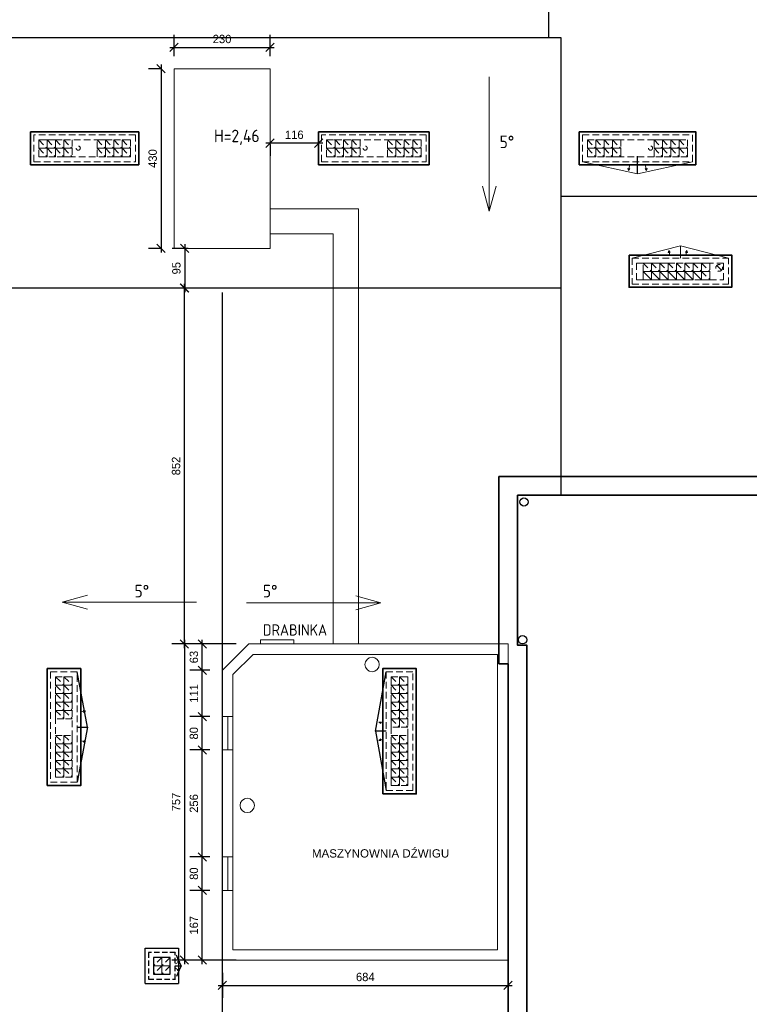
# Model space of a CAD drawing. Header units: millimetres. Extents: x 59723 to 73026, y -136 to 11642.
# Tile 7 of 11: x 65146 to 66893, y 7926 to 10283. Entities that reach past the tile are written whole.
import ezdxf

# ---------------------------------------------------------------- set-up
doc = ezdxf.new("R2010")
doc.units = ezdxf.units.MM
doc.header["$PDMODE"] = 3
doc.linetypes.add('DASHED', pattern=[19.05, 12.7, -6.35])
doc.linetypes.add('KRESKOWA_X2', pattern=[12, 8, -4])
for name, color, linetype, lineweight in [('_wymiary', 1, 'Continuous', 9), ('KOMINY', 43, 'Continuous', 15), ('meble', 230, 'Continuous', 13), ('opisy pom', 3, 'Continuous', 20), ('przerywana', 7, 'KRESKOWA_X2', 9), ('sciany', 4, 'Continuous', 50)]:
    doc.layers.add(name, color=color, linetype=linetype, lineweight=lineweight)
doc.layers.add('OBRYS SCIAN', color=7, linetype='Continuous')
doc.styles.add('ROMANS', font='ROMANS')
doc.styles.add('SYSTEM', font='TXT')
doc.dimstyles.new('Jacek2', dxfattribs={"dimscale": 2, "dimtxt": 10, "dimasz": 10, "dimexe": 15, "dimexo": 15, "dimgap": 5, "dimtad": 1, "dimdec": 0, "dimrnd": 0.5, "dimzin": 0, "dimdsep": 46, "dimtxsty": 'Standard', "dimblk": 'OBLIQUE', "dimcen": 0, "dimdle": 5, "dimadec": 1, "dimazin": 0, "dimtfac": 1, "dimtdec": 0, "dimtofl": 0, "dimtmove": 0, "dimatfit": 3, "dimfxl": 0, "dimtolj": 1, "dimtzin": 0, "dimarcsym": 0})

# ---------------------------------------------------------------- blocks, each defined once
blk = doc.blocks.new('_OBLIQUE')
at = {"color": 0, "linetype": 'ByBlock'}
blk.add_line((-0.5, -0.5), (0.5, 0.5), dxfattribs=at)
blk = doc.blocks.new('*D18')
at = {"layer": '_wymiary', "color": 0, "lineweight": -2}
for p, q in [((65631.8, 8001.7), (65631.8, 7941.3)), ((66315.7, 8001.7), (66315.7, 7941.3)), ((65621.8, 7971.3), (66325.7, 7971.3))]:
    blk.add_line(p, q, dxfattribs=at)
at = {"layer": 'Defpoints', "color": 0}
for p in [(65631.8, 8031.7), (66315.7, 8031.7), (66315.7, 7971.3)]:
    blk.add_point(p, dxfattribs=at)
at = {"layer": '_wymiary', "color": 0, "lineweight": -2, "xscale": 20, "yscale": 20, "zscale": 20, "rotation": 180}
blk.add_blockref('_OBLIQUE', (65631.8, 7971.3), dxfattribs=at)
at = {"layer": '_wymiary', "color": 0, "lineweight": -2, "xscale": 20, "yscale": 20, "zscale": 20}
blk.add_blockref('_OBLIQUE', (66315.7, 7971.3), dxfattribs=at)
at = {"layer": '_wymiary', "color": 0, "insert": (65973.8, 7991.3), "char_height": 20, "attachment_point": 5}
blk.add_mtext('\\A1;684', dxfattribs=at)
blk = doc.blocks.new('*D19')
at = {"layer": '_wymiary', "color": 0, "lineweight": -2}
for p, q in [((65583.4, 8021.7), (65583.4, 8208.8)), ((65601.7, 8198.8), (65553.4, 8198.8)), ((65601.7, 8031.7), (65553.4, 8031.7))]:
    blk.add_line(p, q, dxfattribs=at)
at = {"layer": 'Defpoints', "color": 0}
for p in [(65583.4, 8198.8), (65631.7, 8198.8), (65631.7, 8031.7)]:
    blk.add_point(p, dxfattribs=at)
at = {"layer": '_wymiary', "color": 0, "lineweight": -2, "xscale": 20, "yscale": 20, "zscale": 20}
for p, rotation in [((65583.4, 8198.8), 90), ((65583.4, 8031.7), 270)]:
    blk.add_blockref('_OBLIQUE', p, dxfattribs=dict(at, rotation=rotation))
at = {"layer": '_wymiary', "color": 0, "insert": (65563.4, 8115.2), "char_height": 20, "attachment_point": 5, "rotation": 90}
blk.add_mtext('\\A1;167', dxfattribs=at)
blk = doc.blocks.new('*D20')
at = {"layer": '_wymiary', "color": 0, "lineweight": -2}
for p, q in [((65601.8, 8278.8), (65553.4, 8278.8)), ((65583.4, 8188.8), (65583.4, 8288.8)), ((65601.7, 8198.8), (65553.4, 8198.8))]:
    blk.add_line(p, q, dxfattribs=at)
at = {"layer": 'Defpoints', "color": 0}
for p in [(65583.4, 8278.8), (65631.8, 8278.8), (65631.7, 8198.8)]:
    blk.add_point(p, dxfattribs=at)
at = {"layer": '_wymiary', "color": 0, "lineweight": -2, "xscale": 20, "yscale": 20, "zscale": 20}
for p, rotation in [((65583.4, 8278.8), 90), ((65583.4, 8198.8), 270)]:
    blk.add_blockref('_OBLIQUE', p, dxfattribs=dict(at, rotation=rotation))
at = {"layer": '_wymiary', "color": 0, "insert": (65563.4, 8238.8), "char_height": 20, "attachment_point": 5, "rotation": 90}
blk.add_mtext('\\A1;80', dxfattribs=at)
blk = doc.blocks.new('*D21')
at = {"layer": '_wymiary', "color": 0, "lineweight": -2}
for p, q in [((65601.8, 8534.8), (65553.4, 8534.8)), ((65583.4, 8268.8), (65583.4, 8544.8)), ((65601.8, 8278.8), (65553.4, 8278.8))]:
    blk.add_line(p, q, dxfattribs=at)
at = {"layer": 'Defpoints', "color": 0}
for p in [(65583.4, 8534.8), (65631.8, 8534.8), (65631.8, 8278.8)]:
    blk.add_point(p, dxfattribs=at)
at = {"layer": '_wymiary', "color": 0, "lineweight": -2, "xscale": 20, "yscale": 20, "zscale": 20}
for p, rotation in [((65583.4, 8534.8), 90), ((65583.4, 8278.8), 270)]:
    blk.add_blockref('_OBLIQUE', p, dxfattribs=dict(at, rotation=rotation))
at = {"layer": '_wymiary', "color": 0, "insert": (65563.4, 8406.8), "char_height": 20, "attachment_point": 5, "rotation": 90}
blk.add_mtext('\\A1;256', dxfattribs=at)
blk = doc.blocks.new('*D22')
at = {"layer": '_wymiary', "color": 0, "lineweight": -2}
for p, q in [((65601.8, 8614.8), (65553.4, 8614.8)), ((65583.4, 8524.8), (65583.4, 8624.8)), ((65601.8, 8534.8), (65553.4, 8534.8))]:
    blk.add_line(p, q, dxfattribs=at)
at = {"layer": 'Defpoints', "color": 0}
for p in [(65583.4, 8614.8), (65631.8, 8614.8), (65631.8, 8534.8)]:
    blk.add_point(p, dxfattribs=at)
at = {"layer": '_wymiary', "color": 0, "lineweight": -2, "xscale": 20, "yscale": 20, "zscale": 20}
for p, rotation in [((65583.4, 8614.8), 90), ((65583.4, 8534.8), 270)]:
    blk.add_blockref('_OBLIQUE', p, dxfattribs=dict(at, rotation=rotation))
at = {"layer": '_wymiary', "color": 0, "insert": (65563.4, 8574.8), "char_height": 20, "attachment_point": 5, "rotation": 90}
blk.add_mtext('\\A1;80', dxfattribs=at)
blk = doc.blocks.new('*D23')
at = {"layer": '_wymiary', "color": 0, "lineweight": -2}
for p, q in [((65601.7, 8725.7), (65553.4, 8725.7)), ((65583.4, 8604.8), (65583.4, 8735.7)), ((65601.8, 8614.8), (65553.4, 8614.8))]:
    blk.add_line(p, q, dxfattribs=at)
at = {"layer": 'Defpoints', "color": 0}
for p in [(65583.4, 8725.7), (65631.7, 8725.7), (65631.8, 8614.8)]:
    blk.add_point(p, dxfattribs=at)
at = {"layer": '_wymiary', "color": 0, "lineweight": -2, "xscale": 20, "yscale": 20, "zscale": 20}
for p, rotation in [((65583.4, 8725.7), 90), ((65583.4, 8614.8), 270)]:
    blk.add_blockref('_OBLIQUE', p, dxfattribs=dict(at, rotation=rotation))
at = {"layer": '_wymiary', "color": 0, "insert": (65563.4, 8670.2), "char_height": 20, "attachment_point": 5, "rotation": 90}
blk.add_mtext('\\A1;111', dxfattribs=at)
blk = doc.blocks.new('*D24')
at = {"layer": '_wymiary', "color": 0, "lineweight": -2}
for p, q in [((65583.4, 8715.7), (65583.4, 8798.7)), ((65664.7, 8788.7), (65553.4, 8788.7)), ((65601.7, 8725.7), (65553.4, 8725.7))]:
    blk.add_line(p, q, dxfattribs=at)
at = {"layer": 'Defpoints', "color": 0}
for p in [(65583.4, 8788.7), (65694.7, 8788.7), (65631.7, 8725.7)]:
    blk.add_point(p, dxfattribs=at)
at = {"layer": '_wymiary', "color": 0, "lineweight": -2, "xscale": 20, "yscale": 20, "zscale": 20}
for p, rotation in [((65583.4, 8788.7), 90), ((65583.4, 8725.7), 270)]:
    blk.add_blockref('_OBLIQUE', p, dxfattribs=dict(at, rotation=rotation))
at = {"layer": '_wymiary', "color": 0, "insert": (65563.4, 8757.2), "char_height": 20, "attachment_point": 5, "rotation": 90}
blk.add_mtext('\\A1;63', dxfattribs=at)
blk = doc.blocks.new('*D25')
at = {"layer": '_wymiary', "color": 0, "lineweight": -2}
for p, q in [((65540.7, 8798.7), (65540.7, 8021.7)), ((65664.7, 8788.7), (65510.7, 8788.7)), ((65664.7, 8031.7), (65510.7, 8031.7))]:
    blk.add_line(p, q, dxfattribs=at)
at = {"layer": 'Defpoints', "color": 0}
for p in [(65694.7, 8788.7), (65540.7, 8031.7), (65694.7, 8031.7)]:
    blk.add_point(p, dxfattribs=at)
at = {"layer": '_wymiary', "color": 0, "lineweight": -2, "xscale": 20, "yscale": 20, "zscale": 20}
for p, rotation in [((65540.7, 8788.7), 90), ((65540.7, 8031.7), 270)]:
    blk.add_blockref('_OBLIQUE', p, dxfattribs=dict(at, rotation=rotation))
at = {"layer": '_wymiary', "color": 0, "insert": (65520.7, 8410.2), "char_height": 20, "attachment_point": 5, "rotation": 90}
blk.add_mtext('\\A1;757', dxfattribs=at)
blk = doc.blocks.new('*D26')
at = {"layer": '_wymiary', "color": 0, "lineweight": -2}
for p, q in [((65515.8, 10195.7), (65515.8, 10246.8)), ((65745.8, 10195.7), (65745.8, 10246.8)), ((65505.8, 10216.8), (65755.8, 10216.8))]:
    blk.add_line(p, q, dxfattribs=at)
at = {"layer": 'Defpoints', "color": 0}
for p in [(65745.8, 10216.8), (65515.8, 10165.7), (65745.8, 10165.7)]:
    blk.add_point(p, dxfattribs=at)
at = {"layer": '_wymiary', "color": 0, "lineweight": -2, "xscale": 20, "yscale": 20, "zscale": 20, "rotation": 180}
blk.add_blockref('_OBLIQUE', (65515.8, 10216.8), dxfattribs=at)
at = {"layer": '_wymiary', "color": 0, "lineweight": -2, "xscale": 20, "yscale": 20, "zscale": 20}
blk.add_blockref('_OBLIQUE', (65745.8, 10216.8), dxfattribs=at)
at = {"layer": '_wymiary', "color": 0, "insert": (65630.8, 10236.8), "char_height": 20, "attachment_point": 5}
blk.add_mtext('\\A1;230', dxfattribs=at)
blk = doc.blocks.new('*D27')
at = {"layer": '_wymiary', "color": 0, "lineweight": -2}
for p, q in [((65485.8, 10165.7), (65454.7, 10165.7)), ((65484.7, 10175.7), (65484.7, 9725.7)), ((65485.8, 9735.7), (65454.7, 9735.7))]:
    blk.add_line(p, q, dxfattribs=at)
at = {"layer": 'Defpoints', "color": 0}
for p in [(65515.8, 10165.7), (65484.7, 9735.7), (65515.8, 9735.7)]:
    blk.add_point(p, dxfattribs=at)
at = {"layer": '_wymiary', "color": 0, "lineweight": -2, "xscale": 20, "yscale": 20, "zscale": 20}
for p, rotation in [((65484.7, 10165.7), 90), ((65484.7, 9735.7), 270)]:
    blk.add_blockref('_OBLIQUE', p, dxfattribs=dict(at, rotation=rotation))
at = {"layer": '_wymiary', "color": 0, "insert": (65464.7, 9950.7), "char_height": 20, "attachment_point": 5, "rotation": 90}
blk.add_mtext('\\A1;430', dxfattribs=at)
blk = doc.blocks.new('*D28')
at = {"layer": '_wymiary', "color": 0, "lineweight": -2}
for p, q in [((65871.8, 9987.5), (65735.8, 9987.5)), ((65745.8, 9984.7), (65745.8, 9957.5)), ((65861.8, 9984.7), (65861.8, 9957.5))]:
    blk.add_line(p, q, dxfattribs=at)
at = {"layer": 'Defpoints', "color": 0}
for p in [(65745.8, 10014.7), (65861.8, 10014.7), (65745.8, 9987.5)]:
    blk.add_point(p, dxfattribs=at)
at = {"layer": '_wymiary', "color": 0, "lineweight": -2, "xscale": 20, "yscale": 20, "zscale": 20, "rotation": 180}
blk.add_blockref('_OBLIQUE', (65745.8, 9987.5), dxfattribs=at)
at = {"layer": '_wymiary', "color": 0, "lineweight": -2, "xscale": 20, "yscale": 20, "zscale": 20}
blk.add_blockref('_OBLIQUE', (65861.8, 9987.5), dxfattribs=at)
at = {"layer": '_wymiary', "color": 0, "insert": (65803.8, 10007.5), "char_height": 20, "attachment_point": 5}
blk.add_mtext('\\A1;116', dxfattribs=at)
blk = doc.blocks.new('*D29')
at = {"layer": '_wymiary', "color": 0, "lineweight": -2}
for p, q in [((65549.5, 9735.7), (65511.5, 9735.7)), ((65541.5, 9745.7), (65541.5, 9630.7)), ((65549.5, 9640.7), (65511.5, 9640.7))]:
    blk.add_line(p, q, dxfattribs=at)
at = {"layer": 'Defpoints', "color": 0}
for p in [(65579.5, 9735.7), (65541.5, 9640.7), (65579.5, 9640.7)]:
    blk.add_point(p, dxfattribs=at)
at = {"layer": '_wymiary', "color": 0, "lineweight": -2, "xscale": 20, "yscale": 20, "zscale": 20}
for p, rotation in [((65541.5, 9735.7), 90), ((65541.5, 9640.7), 270)]:
    blk.add_blockref('_OBLIQUE', p, dxfattribs=dict(at, rotation=rotation))
at = {"layer": '_wymiary', "color": 0, "insert": (65521.5, 9688.2), "char_height": 20, "attachment_point": 5, "rotation": 90}
blk.add_mtext('\\A1;95', dxfattribs=at)
blk = doc.blocks.new('*D30')
at = {"layer": '_wymiary', "color": 0, "lineweight": -2}
blk.add_line((65540.7, 8778.7), (65540.7, 9650.7), dxfattribs=at)
at = {"layer": 'Defpoints', "color": 0}
for p in [(65540.7, 9640.7), (65540.7, 9640.7), (65540.7, 8788.7)]:
    blk.add_point(p, dxfattribs=at)
at = {"layer": '_wymiary', "color": 0, "lineweight": -2, "xscale": 20, "yscale": 20, "zscale": 20}
for p, rotation in [((65540.7, 9640.7), 90), ((65540.7, 8788.7), 270)]:
    blk.add_blockref('_OBLIQUE', p, dxfattribs=dict(at, rotation=rotation))
at = {"layer": '_wymiary', "color": 0, "insert": (65520.7, 9214.7), "char_height": 20, "attachment_point": 5, "rotation": 90}
blk.add_mtext('\\A1;852', dxfattribs=at)

msp = doc.modelspace()

# ---------------------------------------------------------------- linework, layer by layer
at = {"layer": '_wymiary'}
for p, q in [((65745.8, 9830.3), (65957.2, 9830.3)), ((65957.2, 9830.3), (65957.2, 8788.7)), ((65745.8, 9770.3), (65897.2, 9770.3)), ((65897.2, 9770.3), (65897.2, 8788.7)), ((65722.9, 8788.7), (65722.9, 8798.7)), ((65722.9, 8798.7), (65802.9, 8798.7)), ((65802.9, 8798.7), (65802.9, 8788.7)), ((65631.7, 8725.7), (65694.7, 8788.7)), ((65694.7, 8788.7), (66315.7, 8788.7)), ((66315.7, 8788.7), (66315.7, 8031.7)), ((65656.7, 8715.3), (65705.1, 8763.7)), ((65705.1, 8763.7), (66290.7, 8763.7)), ((66290.7, 8763.7), (66290.7, 8056.7)), ((65631.7, 8725.7), (65631.7, 8031.7)), ((65656.7, 8715.3), (65656.7, 8056.7)), ((65631.8, 8614.8), (65656.7, 8614.8)), ((65644.3, 8614.8), (65644.3, 8534.8)), ((65631.8, 8534.8), (65656.7, 8534.8)), ((65631.8, 8278.8), (65656.7, 8278.8)), ((65644.3, 8278.8), (65644.3, 8198.8)), ((65631.8, 8198.8), (65656.7, 8198.8)), ((66290.7, 8056.7), (65656.7, 8056.7)), ((66315.7, 8031.7), (65631.7, 8031.7))]:
    msp.add_line(p, q, dxfattribs=at)
msp.add_lwpolyline([(65745.8, 9735.7), (65745.8, 10165.7), (65515.8, 10165.7), (65515.8, 9735.7)], close=True, dxfattribs=at)
for centre in [(65990.1, 8739.5), (65691.1, 8402.1)]:
    msp.add_circle(centre, 17.2, dxfattribs=at)
at = {"layer": 'KOMINY'}
for p, q in [((66639.2, 9680.2), (66659.2, 9660.2)), ((66659.2, 9680.2), (66679.2, 9660.2)), ((66679.2, 9680.2), (66699.2, 9660.2)), ((66699.2, 9680.2), (66719.2, 9660.2)), ((66719.2, 9680.2), (66739.2, 9660.2)), ((66739.2, 9680.2), (66759.2, 9660.2)), ((66759.2, 9680.2), (66779.2, 9660.2))]:
    msp.add_line(p, q, dxfattribs=at)
for points in [[(66659.2, 9660.2), (66639.2, 9660.2), (66639.2, 9680.2), (66659.2, 9680.2)], [(66699.2, 9660.2), (66679.2, 9660.2), (66679.2, 9680.2), (66699.2, 9680.2)], [(66719.2, 9660.2), (66699.2, 9660.2), (66699.2, 9680.2), (66719.2, 9680.2)], [(66739.2, 9660.2), (66719.2, 9660.2), (66719.2, 9680.2), (66739.2, 9680.2)], [(66759.2, 9660.2), (66739.2, 9660.2), (66739.2, 9680.2), (66759.2, 9680.2)]]:
    msp.add_lwpolyline(points, close=True, dxfattribs=at)
at = {"layer": 'meble'}
for p, q in [((66625.7, 9913.8), (66493.7, 9943.2)), ((66625.7, 9913.8), (66757.7, 9943.2)), ((66728.6, 9741.6), (66613.2, 9712.2)), ((66728.6, 9741.6), (66728.6, 9712.2)), ((66728.6, 9741.6), (66844, 9712.2))]:
    msp.add_line(p, q, dxfattribs=at)
at = {"layer": 'OBRYS SCIAN'}
for p, q in [((66413.2, 10239.7), (66413.2, 10530.7)), ((66443.2, 10239.7), (64820.4, 10239.7)), ((66443.2, 9144.7), (66443.2, 10239.7)), ((66625.7, 9913.8), (66625.7, 9956.2)), ((71744.7, 9860.2), (66443.2, 9860.2)), ((66443.2, 9640.7), (64820.4, 9640.7)), ((65631.8, 5007), (65631.8, 9629.7)), ((66338.7, 9144.7), (66518.7, 9144.7)), ((65308.8, 8589.7), (65284.2, 8721.7)), ((65998.2, 8579.7), (66023.7, 8721.7)), ((65284.2, 8589.7), (65308.8, 8589.7)), ((65308.8, 8589.7), (65284.2, 8457.7)), ((66023.7, 8579.7), (65998.2, 8579.7)), ((65998.2, 8579.7), (66023.7, 8437.7)), ((65532.9, 8018.2), (65526.8, 8032)), ((65532.9, 8018.2), (65526.8, 8004.4))]:
    msp.add_line(p, q, dxfattribs=at)
at = {"layer": 'OBRYS SCIAN', "lineweight": 35}
for p, q in [((66293.7, 8740.7), (66293.7, 9189.7)), ((66293.7, 9189.7), (72415.2, 9189.7)), ((66315.7, 8740.7), (66293.7, 8740.7)), ((66315.7, 4646.6), (66315.7, 8740.7))]:
    msp.add_line(p, q, dxfattribs=at)
at = {"layer": 'OBRYS SCIAN', "lineweight": 25}
for p, q in [((65446.8, 8060.7), (65526.8, 8060.7)), ((65446.8, 7975.7), (65446.8, 8060.7)), ((65526.8, 8060.7), (65526.8, 7975.7)), ((65446.8, 7975.7), (65526.8, 7975.7))]:
    msp.add_line(p, q, dxfattribs=at)
at = {"layer": 'OBRYS SCIAN', "linetype": 'DASHED'}
for p, q in [((65526.8, 8032), (65518.8, 8050.2)), ((65518.8, 8018.2), (65532.9, 8018.2)), ((65526.8, 8004.4), (65518.8, 7986.2))]:
    msp.add_line(p, q, dxfattribs=at)
at = {"layer": 'OBRYS SCIAN', "lineweight": 35}
msp.add_lwpolyline([(70563.7, 4681.6), (70563.7, 4691.6), (66360.7, 4691.6), (66360.7, 8785.7), (66338.7, 8785.7), (66338.7, 9144.7), (72460.2, 9144.7), (72460.2, 10575.7), (61024.7, 10575.7), (61024.7, 9976.2), (60824.7, 9976.2), (60824.7, 9144.7), (64919.2, 9144.7), (64919.2, 8785.7), (64902.2, 8785.7), (64902.9, 5533.6), (64456.2, 5533.6), (64456.2, 3472.7), (64914.3, 3472.7), (69508.6, 712.2), (69513.8, 720.8)], dxfattribs=at)
at = {"layer": 'OBRYS SCIAN', "linetype": 'DASHED'}
msp.add_lwpolyline([(65454.8, 8050.2), (65454.8, 7986.2), (65518.8, 7986.2), (65518.8, 8050.2)], close=True, dxfattribs=at)
at = {"layer": 'OBRYS SCIAN'}
msp.add_lwpolyline([(65466.8, 8038.2), (65466.8, 7998.2), (65506.8, 7998.2), (65506.8, 8038.2)], close=True, dxfattribs=at)
for centre in [(66353.9, 9128.5), (66350.4, 8798.8)]:
    msp.add_circle(centre, 10, dxfattribs=at)
at = {"layer": 'opisy pom'}
for p, q in [((66270.8, 10146.1), (66270.8, 9824.4)), ((66604, 9922), (66602.8, 9927.5)), ((66604, 9922), (66606.5, 9933.4)), ((66604, 9922), (66607.3, 9926.5)), ((66647.5, 9922), (66644.1, 9926.5)), ((66647.5, 9922), (66645, 9933.4)), ((66647.5, 9922), (66648.6, 9927.5)), ((66270.8, 9824.4), (66254.3, 9884.6)), ((66270.8, 9824.4), (66287.4, 9884.6)), ((66700.7, 9730.2), (66699.5, 9724.6)), ((66700.7, 9730.2), (66703.2, 9718.8)), ((66700.7, 9730.2), (66704.1, 9725.6)), ((66744.2, 9730.2), (66740.8, 9725.6)), ((66744.2, 9730.2), (66741.7, 9718.8)), ((66744.2, 9730.2), (66745.4, 9724.6)), ((65248.1, 8888.5), (65308.2, 8905.1)), ((65569.8, 8888.5), (65248.1, 8888.5)), ((65248.1, 8888.5), (65308.2, 8872)), ((65689.7, 8887), (66011.4, 8887)), ((66011.4, 8887), (65951.2, 8903.6)), ((66011.4, 8887), (65951.2, 8870.4)), ((65303.8, 8628.3), (65292.4, 8625.8)), ((65303.8, 8628.3), (65298.2, 8629.4)), ((65303.8, 8628.3), (65299.2, 8624.9)), ((66006.4, 8601.5), (66011.9, 8602.6)), ((66006.4, 8601.5), (66017.8, 8598.9)), ((66006.4, 8601.5), (66010.9, 8598.1)), ((65304, 8554.3), (65292.6, 8556.8)), ((65304, 8554.3), (65299.4, 8557.7)), ((66006.4, 8557.9), (66010.9, 8561.3)), ((66006.4, 8557.9), (66017.8, 8560.4)), ((66006.4, 8557.9), (66011.9, 8556.8)), ((65304, 8554.3), (65298.4, 8553.2)), ((65529.4, 8028.8), (65519.5, 8022.6)), ((65529.4, 8028.8), (65523.8, 8028.1)), ((65529.4, 8028.8), (65526.2, 8024.1)), ((65528.9, 8006.4), (65519, 8012.6)), ((65528.9, 8006.4), (65523.3, 8007.2)), ((65528.9, 8006.4), (65525.7, 8011.1))]:
    msp.add_line(p, q, dxfattribs=at)
at = {"layer": 'przerywana', "ltscale": 2}
for p, q in [((65191.8, 9995.2), (65211.8, 9975.2)), ((65211.8, 9995.2), (65231.8, 9975.2)), ((65231.8, 9995.2), (65251.8, 9975.2)), ((65251.8, 9995.2), (65271.8, 9975.2)), ((65331.8, 9995.2), (65351.8, 9975.2)), ((65351.8, 9995.2), (65371.8, 9975.2)), ((65371.8, 9995.2), (65391.8, 9975.2)), ((65391.8, 9995.2), (65411.8, 9975.2)), ((65881.3, 9995.2), (65901.3, 9975.2)), ((65901.3, 9995.2), (65921.3, 9975.2)), ((65921.3, 9995.2), (65941.3, 9975.2)), ((65941.3, 9995.2), (65961.3, 9975.2)), ((66027.3, 9995.2), (66047.3, 9975.2)), ((66047.3, 9995.2), (66067.3, 9975.2)), ((66067.3, 9995.2), (66087.3, 9975.2)), ((66087.3, 9995.2), (66107.3, 9975.2)), ((66493.7, 10007.2), (66757.7, 10007.2)), ((66493.7, 9943.2), (66493.7, 10007.2)), ((66505.7, 9995.2), (66745.7, 9995.2)), ((66505.7, 9955.2), (66505.7, 9995.2)), ((66505.7, 9995.2), (66505.7, 9955.2)), ((66505.7, 9995.2), (66525.7, 9975.2)), ((66525.7, 9995.2), (66545.7, 9975.2)), ((66545.7, 9995.2), (66565.7, 9975.2)), ((66565.7, 9995.2), (66585.7, 9975.2)), ((66585.7, 9955.2), (66585.7, 9995.2)), ((66665.7, 9955.2), (66665.7, 9995.2)), ((66665.7, 9995.2), (66685.7, 9975.2)), ((66685.7, 9995.2), (66705.7, 9975.2)), ((66705.7, 9995.2), (66725.7, 9975.2)), ((66725.7, 9995.2), (66745.7, 9975.2)), ((66745.7, 9995.2), (66745.7, 9955.2)), ((66757.7, 10007.2), (66757.7, 9943.2)), ((65191.8, 9975.2), (65211.8, 9955.2)), ((65211.8, 9975.2), (65231.8, 9955.2)), ((65231.8, 9975.2), (65251.8, 9955.2)), ((65251.8, 9975.2), (65271.8, 9955.2)), ((65331.8, 9975.2), (65351.8, 9955.2)), ((65351.8, 9975.2), (65371.8, 9955.2)), ((65371.8, 9975.2), (65391.8, 9955.2)), ((65391.8, 9975.2), (65411.8, 9955.2)), ((65881.3, 9975.2), (65901.3, 9955.2)), ((65901.3, 9975.2), (65921.3, 9955.2)), ((65921.3, 9975.2), (65941.3, 9955.2)), ((65941.3, 9975.2), (65961.3, 9955.2)), ((66027.3, 9975.2), (66047.3, 9955.2)), ((66047.3, 9975.2), (66067.3, 9955.2)), ((66067.3, 9975.2), (66087.3, 9955.2)), ((66087.3, 9975.2), (66107.3, 9955.2)), ((66505.7, 9975.2), (66525.7, 9955.2)), ((66525.7, 9975.2), (66545.7, 9955.2)), ((66545.7, 9975.2), (66565.7, 9955.2)), ((66565.7, 9975.2), (66585.7, 9955.2)), ((66665.7, 9975.2), (66685.7, 9955.2)), ((66685.7, 9975.2), (66705.7, 9955.2)), ((66705.7, 9975.2), (66725.7, 9955.2)), ((66725.7, 9975.2), (66745.7, 9955.2)), ((66505.7, 9955.2), (66665.7, 9955.2)), ((66493.7, 9943.2), (66757.7, 9943.2)), ((66613.2, 9712.2), (66844, 9712.2)), ((66613.2, 9712.2), (66613.2, 9650.2)), ((66844, 9650.2), (66844, 9712.2)), ((66623.2, 9660.2), (66623.2, 9700.2)), ((66623.2, 9700.2), (66799.2, 9700.2)), ((66639.2, 9700.2), (66659.2, 9680.2)), ((66659.2, 9700.2), (66679.2, 9680.2)), ((66679.2, 9700.2), (66699.2, 9680.2)), ((66699.2, 9700.2), (66719.2, 9680.2)), ((66719.2, 9700.2), (66739.2, 9680.2)), ((66739.2, 9700.2), (66759.2, 9680.2)), ((66759.2, 9700.2), (66779.2, 9680.2)), ((66779.2, 9700.2), (66799.2, 9680.2)), ((66799.2, 9660.2), (66799.2, 9700.2)), ((66832, 9700.2), (66799.2, 9700.2)), ((66827, 9683.3), (66815.6, 9694.6)), ((66832, 9700.2), (66832, 9660.2)), ((66779.2, 9680.2), (66799.2, 9660.2)), ((66613.2, 9650.2), (66844, 9650.2)), ((66623.2, 9660.2), (66799.2, 9660.2)), ((66799.2, 9660.2), (66832, 9660.2)), ((65232.2, 8709.7), (65252.2, 8689.7)), ((65252.2, 8709.7), (65272.2, 8689.7)), ((66035.7, 8709.7), (66055.7, 8689.7)), ((66055.7, 8709.7), (66075.7, 8689.7)), ((65232.2, 8689.7), (65252.2, 8669.7)), ((65252.2, 8689.7), (65272.2, 8669.7)), ((66035.7, 8689.7), (66055.7, 8669.7)), ((66055.7, 8689.7), (66075.7, 8669.7)), ((65232.2, 8669.7), (65252.2, 8649.7)), ((65252.2, 8669.7), (65272.2, 8649.7)), ((66035.7, 8669.7), (66055.7, 8649.7)), ((66055.7, 8669.7), (66075.7, 8649.7)), ((65232.2, 8649.7), (65252.2, 8629.7)), ((65232.2, 8629.7), (65252.2, 8609.7)), ((65252.2, 8649.7), (65272.2, 8629.7)), ((65252.2, 8629.7), (65272.2, 8609.7)), ((66035.7, 8649.7), (66055.7, 8629.7)), ((66035.7, 8629.7), (66055.7, 8609.7)), ((66055.7, 8649.7), (66075.7, 8629.7)), ((66055.7, 8629.7), (66075.7, 8609.7)), ((66035.7, 8609.7), (66055.7, 8589.7)), ((66055.7, 8609.7), (66075.7, 8589.7)), ((65232.2, 8569.7), (65252.2, 8549.7)), ((65252.2, 8569.7), (65272.2, 8549.7)), ((66035.7, 8569.7), (66055.7, 8549.7)), ((66055.7, 8569.7), (66075.7, 8549.7)), ((65232.2, 8549.7), (65252.2, 8529.7)), ((65252.2, 8549.7), (65272.2, 8529.7)), ((66035.7, 8549.7), (66055.7, 8529.7)), ((66055.7, 8549.7), (66075.7, 8529.7)), ((65232.2, 8529.7), (65252.2, 8509.7)), ((65232.2, 8509.7), (65252.2, 8489.7)), ((65252.2, 8529.7), (65272.2, 8509.7)), ((65252.2, 8509.7), (65272.2, 8489.7)), ((66035.7, 8529.7), (66055.7, 8509.7)), ((66035.7, 8509.7), (66055.7, 8489.7)), ((66055.7, 8529.7), (66075.7, 8509.7)), ((66055.7, 8509.7), (66075.7, 8489.7)), ((65232.2, 8489.7), (65252.2, 8469.7)), ((65252.2, 8489.7), (65272.2, 8469.7)), ((66035.7, 8489.7), (66055.7, 8469.7)), ((66055.7, 8489.7), (66075.7, 8469.7)), ((66035.7, 8469.7), (66055.7, 8449.7)), ((66055.7, 8469.7), (66075.7, 8449.7)), ((65486.8, 8038.2), (65466.8, 8018.2)), ((65506.8, 8038.2), (65486.8, 8018.2)), ((65486.8, 8018.2), (65466.8, 7998.2)), ((65506.8, 8018.2), (65486.8, 7998.2))]:
    msp.add_line(p, q, dxfattribs=at)
for points in [[(65179.8, 9943.2), (65423.8, 9943.2), (65423.8, 10007.2), (65179.8, 10007.2)], [(65211.8, 9975.2), (65191.8, 9975.2), (65191.8, 9995.2), (65211.8, 9995.2)], [(65191.8, 9955.2), (65411.8, 9955.2), (65411.8, 9995.2), (65191.8, 9995.2)], [(65231.8, 9975.2), (65211.8, 9975.2), (65211.8, 9995.2), (65231.8, 9995.2)], [(65251.8, 9975.2), (65231.8, 9975.2), (65231.8, 9995.2), (65251.8, 9995.2)], [(65271.8, 9975.2), (65251.8, 9975.2), (65251.8, 9995.2), (65271.8, 9995.2)], [(65351.8, 9975.2), (65331.8, 9975.2), (65331.8, 9995.2), (65351.8, 9995.2)], [(65371.8, 9975.2), (65351.8, 9975.2), (65351.8, 9995.2), (65371.8, 9995.2)], [(65391.8, 9975.2), (65371.8, 9975.2), (65371.8, 9995.2), (65391.8, 9995.2)], [(65411.8, 9975.2), (65391.8, 9975.2), (65391.8, 9995.2), (65411.8, 9995.2)], [(65869.3, 9943.2), (66119.3, 9943.2), (66119.3, 10007.2), (65869.3, 10007.2)], [(65901.3, 9975.2), (65881.3, 9975.2), (65881.3, 9995.2), (65901.3, 9995.2)], [(65881.3, 9955.2), (66107.3, 9955.2), (66107.3, 9995.2), (65881.3, 9995.2)], [(65921.3, 9975.2), (65901.3, 9975.2), (65901.3, 9995.2), (65921.3, 9995.2)], [(65941.3, 9975.2), (65921.3, 9975.2), (65921.3, 9995.2), (65941.3, 9995.2)], [(65961.3, 9975.2), (65941.3, 9975.2), (65941.3, 9995.2), (65961.3, 9995.2)], [(66047.3, 9975.2), (66027.3, 9975.2), (66027.3, 9995.2), (66047.3, 9995.2)], [(66067.3, 9975.2), (66047.3, 9975.2), (66047.3, 9995.2), (66067.3, 9995.2)], [(66087.3, 9975.2), (66067.3, 9975.2), (66067.3, 9995.2), (66087.3, 9995.2)], [(66107.3, 9975.2), (66087.3, 9975.2), (66087.3, 9995.2), (66107.3, 9995.2)], [(66525.7, 9975.2), (66505.7, 9975.2), (66505.7, 9995.2), (66525.7, 9995.2)], [(66545.7, 9975.2), (66525.7, 9975.2), (66525.7, 9995.2), (66545.7, 9995.2)], [(66565.7, 9975.2), (66545.7, 9975.2), (66545.7, 9995.2), (66565.7, 9995.2)], [(66585.7, 9975.2), (66565.7, 9975.2), (66565.7, 9995.2), (66585.7, 9995.2)], [(66685.7, 9975.2), (66665.7, 9975.2), (66665.7, 9995.2), (66685.7, 9995.2)], [(66705.7, 9975.2), (66685.7, 9975.2), (66685.7, 9995.2), (66705.7, 9995.2)], [(66725.7, 9975.2), (66705.7, 9975.2), (66705.7, 9995.2), (66725.7, 9995.2)], [(66745.7, 9975.2), (66725.7, 9975.2), (66725.7, 9995.2), (66745.7, 9995.2)], [(65211.8, 9955.2), (65191.8, 9955.2), (65191.8, 9975.2), (65211.8, 9975.2)], [(65231.8, 9955.2), (65211.8, 9955.2), (65211.8, 9975.2), (65231.8, 9975.2)], [(65251.8, 9955.2), (65231.8, 9955.2), (65231.8, 9975.2), (65251.8, 9975.2)], [(65271.8, 9955.2), (65251.8, 9955.2), (65251.8, 9975.2), (65271.8, 9975.2)], [(65351.8, 9955.2), (65331.8, 9955.2), (65331.8, 9975.2), (65351.8, 9975.2)], [(65371.8, 9955.2), (65351.8, 9955.2), (65351.8, 9975.2), (65371.8, 9975.2)], [(65391.8, 9955.2), (65371.8, 9955.2), (65371.8, 9975.2), (65391.8, 9975.2)], [(65411.8, 9955.2), (65391.8, 9955.2), (65391.8, 9975.2), (65411.8, 9975.2)], [(65901.3, 9955.2), (65881.3, 9955.2), (65881.3, 9975.2), (65901.3, 9975.2)], [(65921.3, 9955.2), (65901.3, 9955.2), (65901.3, 9975.2), (65921.3, 9975.2)], [(65941.3, 9955.2), (65921.3, 9955.2), (65921.3, 9975.2), (65941.3, 9975.2)], [(65961.3, 9955.2), (65941.3, 9955.2), (65941.3, 9975.2), (65961.3, 9975.2)], [(66047.3, 9955.2), (66027.3, 9955.2), (66027.3, 9975.2), (66047.3, 9975.2)], [(66067.3, 9955.2), (66047.3, 9955.2), (66047.3, 9975.2), (66067.3, 9975.2)], [(66087.3, 9955.2), (66067.3, 9955.2), (66067.3, 9975.2), (66087.3, 9975.2)], [(66107.3, 9955.2), (66087.3, 9955.2), (66087.3, 9975.2), (66107.3, 9975.2)], [(66525.7, 9955.2), (66505.7, 9955.2), (66505.7, 9975.2), (66525.7, 9975.2)], [(66545.7, 9955.2), (66525.7, 9955.2), (66525.7, 9975.2), (66545.7, 9975.2)], [(66565.7, 9955.2), (66545.7, 9955.2), (66545.7, 9975.2), (66565.7, 9975.2)], [(66585.7, 9955.2), (66565.7, 9955.2), (66565.7, 9975.2), (66585.7, 9975.2)], [(66685.7, 9955.2), (66665.7, 9955.2), (66665.7, 9975.2), (66685.7, 9975.2)], [(66705.7, 9955.2), (66685.7, 9955.2), (66685.7, 9975.2), (66705.7, 9975.2)], [(66725.7, 9955.2), (66705.7, 9955.2), (66705.7, 9975.2), (66725.7, 9975.2)], [(66745.7, 9955.2), (66725.7, 9955.2), (66725.7, 9975.2), (66745.7, 9975.2)], [(66659.2, 9680.2), (66639.2, 9680.2), (66639.2, 9700.2), (66659.2, 9700.2)], [(66679.2, 9680.2), (66659.2, 9680.2), (66659.2, 9700.2), (66679.2, 9700.2)], [(66699.2, 9680.2), (66679.2, 9680.2), (66679.2, 9700.2), (66699.2, 9700.2)], [(66719.2, 9680.2), (66699.2, 9680.2), (66699.2, 9700.2), (66719.2, 9700.2)], [(66739.2, 9680.2), (66719.2, 9680.2), (66719.2, 9700.2), (66739.2, 9700.2)], [(66759.2, 9680.2), (66739.2, 9680.2), (66739.2, 9700.2), (66759.2, 9700.2)], [(66779.2, 9680.2), (66759.2, 9680.2), (66759.2, 9700.2), (66779.2, 9700.2)], [(66799.2, 9680.2), (66779.2, 9680.2), (66779.2, 9700.2), (66799.2, 9700.2)], [(66799.2, 9680.2), (66779.2, 9680.2), (66779.2, 9700.2), (66799.2, 9700.2)], [(66679.2, 9660.2), (66659.2, 9660.2), (66659.2, 9680.2), (66679.2, 9680.2)], [(66779.2, 9660.2), (66759.2, 9660.2), (66759.2, 9680.2), (66779.2, 9680.2)], [(66799.2, 9660.2), (66779.2, 9660.2), (66779.2, 9680.2), (66799.2, 9680.2)], [(66799.2, 9660.2), (66779.2, 9660.2), (66779.2, 9680.2), (66799.2, 9680.2)], [(65220.2, 8457.7), (65284.2, 8457.7), (65284.2, 8721.7), (65220.2, 8721.7)], [(66023.7, 8437.7), (66087.7, 8437.7), (66087.7, 8721.7), (66023.7, 8721.7)], [(65252.2, 8689.7), (65232.2, 8689.7), (65232.2, 8709.7), (65252.2, 8709.7)], [(65232.2, 8469.7), (65272.2, 8469.7), (65272.2, 8709.7), (65232.2, 8709.7)], [(65272.2, 8689.7), (65252.2, 8689.7), (65252.2, 8709.7), (65272.2, 8709.7)], [(66055.7, 8689.7), (66035.7, 8689.7), (66035.7, 8709.7), (66055.7, 8709.7)], [(66035.7, 8449.7), (66075.7, 8449.7), (66075.7, 8709.7), (66035.7, 8709.7)], [(66075.7, 8689.7), (66055.7, 8689.7), (66055.7, 8709.7), (66075.7, 8709.7)], [(65252.2, 8669.7), (65232.2, 8669.7), (65232.2, 8689.7), (65252.2, 8689.7)], [(65272.2, 8669.7), (65252.2, 8669.7), (65252.2, 8689.7), (65272.2, 8689.7)], [(66055.7, 8669.7), (66035.7, 8669.7), (66035.7, 8689.7), (66055.7, 8689.7)], [(66075.7, 8669.7), (66055.7, 8669.7), (66055.7, 8689.7), (66075.7, 8689.7)], [(65252.2, 8649.7), (65232.2, 8649.7), (65232.2, 8669.7), (65252.2, 8669.7)], [(65272.2, 8649.7), (65252.2, 8649.7), (65252.2, 8669.7), (65272.2, 8669.7)], [(66055.7, 8649.7), (66035.7, 8649.7), (66035.7, 8669.7), (66055.7, 8669.7)], [(66075.7, 8649.7), (66055.7, 8649.7), (66055.7, 8669.7), (66075.7, 8669.7)], [(65252.2, 8629.7), (65232.2, 8629.7), (65232.2, 8649.7), (65252.2, 8649.7)], [(65252.2, 8609.7), (65232.2, 8609.7), (65232.2, 8629.7), (65252.2, 8629.7)], [(65272.2, 8629.7), (65252.2, 8629.7), (65252.2, 8649.7), (65272.2, 8649.7)], [(65272.2, 8609.7), (65252.2, 8609.7), (65252.2, 8629.7), (65272.2, 8629.7)], [(66055.7, 8629.7), (66035.7, 8629.7), (66035.7, 8649.7), (66055.7, 8649.7)], [(66055.7, 8609.7), (66035.7, 8609.7), (66035.7, 8629.7), (66055.7, 8629.7)], [(66075.7, 8629.7), (66055.7, 8629.7), (66055.7, 8649.7), (66075.7, 8649.7)], [(66075.7, 8609.7), (66055.7, 8609.7), (66055.7, 8629.7), (66075.7, 8629.7)], [(66055.7, 8589.7), (66035.7, 8589.7), (66035.7, 8609.7), (66055.7, 8609.7)], [(66075.7, 8589.7), (66055.7, 8589.7), (66055.7, 8609.7), (66075.7, 8609.7)], [(65252.2, 8549.7), (65232.2, 8549.7), (65232.2, 8569.7), (65252.2, 8569.7)], [(65272.2, 8549.7), (65252.2, 8549.7), (65252.2, 8569.7), (65272.2, 8569.7)], [(66055.7, 8549.7), (66035.7, 8549.7), (66035.7, 8569.7), (66055.7, 8569.7)], [(66075.7, 8549.7), (66055.7, 8549.7), (66055.7, 8569.7), (66075.7, 8569.7)], [(65252.2, 8529.7), (65232.2, 8529.7), (65232.2, 8549.7), (65252.2, 8549.7)], [(65272.2, 8529.7), (65252.2, 8529.7), (65252.2, 8549.7), (65272.2, 8549.7)], [(66055.7, 8529.7), (66035.7, 8529.7), (66035.7, 8549.7), (66055.7, 8549.7)], [(66075.7, 8529.7), (66055.7, 8529.7), (66055.7, 8549.7), (66075.7, 8549.7)], [(65252.2, 8509.7), (65232.2, 8509.7), (65232.2, 8529.7), (65252.2, 8529.7)], [(65252.2, 8489.7), (65232.2, 8489.7), (65232.2, 8509.7), (65252.2, 8509.7)], [(65272.2, 8509.7), (65252.2, 8509.7), (65252.2, 8529.7), (65272.2, 8529.7)], [(65272.2, 8489.7), (65252.2, 8489.7), (65252.2, 8509.7), (65272.2, 8509.7)], [(66055.7, 8509.7), (66035.7, 8509.7), (66035.7, 8529.7), (66055.7, 8529.7)], [(66055.7, 8489.7), (66035.7, 8489.7), (66035.7, 8509.7), (66055.7, 8509.7)], [(66075.7, 8509.7), (66055.7, 8509.7), (66055.7, 8529.7), (66075.7, 8529.7)], [(66075.7, 8489.7), (66055.7, 8489.7), (66055.7, 8509.7), (66075.7, 8509.7)], [(65252.2, 8469.7), (65232.2, 8469.7), (65232.2, 8489.7), (65252.2, 8489.7)], [(65272.2, 8469.7), (65252.2, 8469.7), (65252.2, 8489.7), (65272.2, 8489.7)], [(66055.7, 8469.7), (66035.7, 8469.7), (66035.7, 8489.7), (66055.7, 8489.7)], [(66075.7, 8469.7), (66055.7, 8469.7), (66055.7, 8489.7), (66075.7, 8489.7)], [(66055.7, 8449.7), (66035.7, 8449.7), (66035.7, 8469.7), (66055.7, 8469.7)], [(66075.7, 8449.7), (66055.7, 8449.7), (66055.7, 8469.7), (66075.7, 8469.7)], [(65466.8, 8018.2), (65466.8, 8038.2), (65486.8, 8038.2), (65486.8, 8018.2)], [(65486.8, 8018.2), (65486.8, 8038.2), (65506.8, 8038.2), (65506.8, 8018.2)], [(65466.8, 7998.2), (65466.8, 8018.2), (65486.8, 8018.2), (65486.8, 7998.2)], [(65486.8, 7998.2), (65486.8, 8018.2), (65506.8, 8018.2), (65506.8, 7998.2)]]:
    msp.add_lwpolyline(points, close=True, dxfattribs=at)
for centre, radius in [((65286.4, 9975.6), 5), ((65973.5, 9975.6), 5), ((66656.9, 9975.6), 5), ((66821.3, 9688.9), 8)]:
    msp.add_circle(centre, radius, dxfattribs=at)
at = {"layer": 'sciany', "lineweight": 35}
for p, q in [((65431.8, 10014.7), (65171.8, 10014.7)), ((65171.8, 9935.7), (65171.8, 10014.7)), ((65431.8, 9935.7), (65431.8, 10014.7)), ((65861.8, 9935.7), (65861.8, 10014.7)), ((66126.8, 10014.7), (65861.8, 10014.7)), ((66126.8, 9935.7), (66126.8, 10014.7)), ((65431.8, 9935.7), (65171.8, 9935.7)), ((66126.8, 9935.7), (65861.8, 9935.7))]:
    msp.add_line(p, q, dxfattribs=at)
for points in [[(66486.2, 10014.7), (66765.2, 10014.7), (66765.2, 9935.7), (66486.2, 9935.7)], [(66605.7, 9719.7), (66851.5, 9719.7), (66851.5, 9642.7), (66605.7, 9642.7)], [(65212.2, 8449.7), (65292.2, 8449.7), (65292.2, 8729.7), (65212.2, 8729.7)], [(66015.7, 8429.7), (66095.7, 8429.7), (66095.7, 8729.7), (66015.7, 8729.7)]]:
    msp.add_lwpolyline(points, close=True, dxfattribs=at)

# ---------------------------------------------------------------- texts
at = {"layer": 'opisy pom', "attachment_point": 1}
for s, insert, char_height, style in [('{\\Fisocp.shx|c238;H=2,46}', (65611.6, 10019.9), 30, 'ROMANS'), ('{\\Fisocp.shx|c238;5°}', (66295.5, 10005.6), 30, 'ROMANS'), ('{\\Fisocp.shx|c238;5°}', (65421.2, 8930.2), 30, 'ROMANS'), ('{\\Fisocp.shx|c238;5°}', (65728.5, 8930.2), 30, 'ROMANS'), ('{\\Fisocp.shx|c238;DRABINKA}', (65728.5, 8835.7), 27, 'ROMANS'), ('{\\fArial|b0|i0|c238|p34;MASZYNOWNIA DŹWIGU}', (65846, 8297.2), 19.8, 'SYSTEM')]:
    msp.add_mtext(s, dxfattribs=dict(at, insert=insert, char_height=char_height, style=style))

# ---------------------------------------------------------------- dimensions: what is measured, and where the dimension line sits
at = {"layer": '_wymiary'}
for p1, p2, distance, picture, middle in [((65515.8, 10165.7), (65745.8, 10165.7), 51.1, '*D26', (65630.8, 10236.8)), ((65515.8, 10165.7), (65515.8, 9735.7), -31.1, '*D27', (65464.7, 9950.7)), ((65861.8, 10014.7), (65745.8, 10014.7), 27.2, '*D28', (65803.8, 10007.5)), ((65579.5, 9735.7), (65579.5, 9640.7), -38, '*D29', (65521.5, 9688.2)), ((65540.7, 8788.7), (65540.7, 9640.7), 0, '*D30', (65520.7, 9214.7)), ((65694.7, 8788.7), (65694.7, 8031.7), -154, '*D25', (65520.7, 8410.2)), ((65631.7, 8031.7), (65631.7, 8198.8), 48.3, '*D19', (65563.4, 8115.2)), ((65631.8, 8031.7), (66315.7, 8031.7), -60.4, '*D18', (65973.8, 7991.3))]:
    dim = msp.add_aligned_dim(p1=p1, p2=p2, distance=distance, dimstyle='Jacek2', dxfattribs=at)
    dim.commit()
    dim.dimension.update_dxf_attribs({"geometry": picture, "text_midpoint": middle})
for base, p1, p2, picture, middle in [((65583.4, 8788.7), (65631.7, 8725.7), (65694.7, 8788.7), '*D24', (65563.4, 8757.2)), ((65583.4, 8725.7), (65631.8, 8614.8), (65631.7, 8725.7), '*D23', (65563.4, 8670.2)), ((65583.4, 8614.8), (65631.8, 8534.8), (65631.8, 8614.8), '*D22', (65563.4, 8574.8)), ((65583.4, 8534.8), (65631.8, 8278.8), (65631.8, 8534.8), '*D21', (65563.4, 8406.8)), ((65583.4, 8278.8), (65631.7, 8198.8), (65631.8, 8278.8), '*D20', (65563.4, 8238.8))]:
    dim = msp.add_linear_dim(base=base, p1=p1, p2=p2, angle=270, dimstyle='Jacek2', override={"dimtmove": 1}, dxfattribs=at)
    dim.commit()
    dim.dimension.update_dxf_attribs({"geometry": picture, "text_midpoint": middle})

doc.saveas('drawing.dxf')
